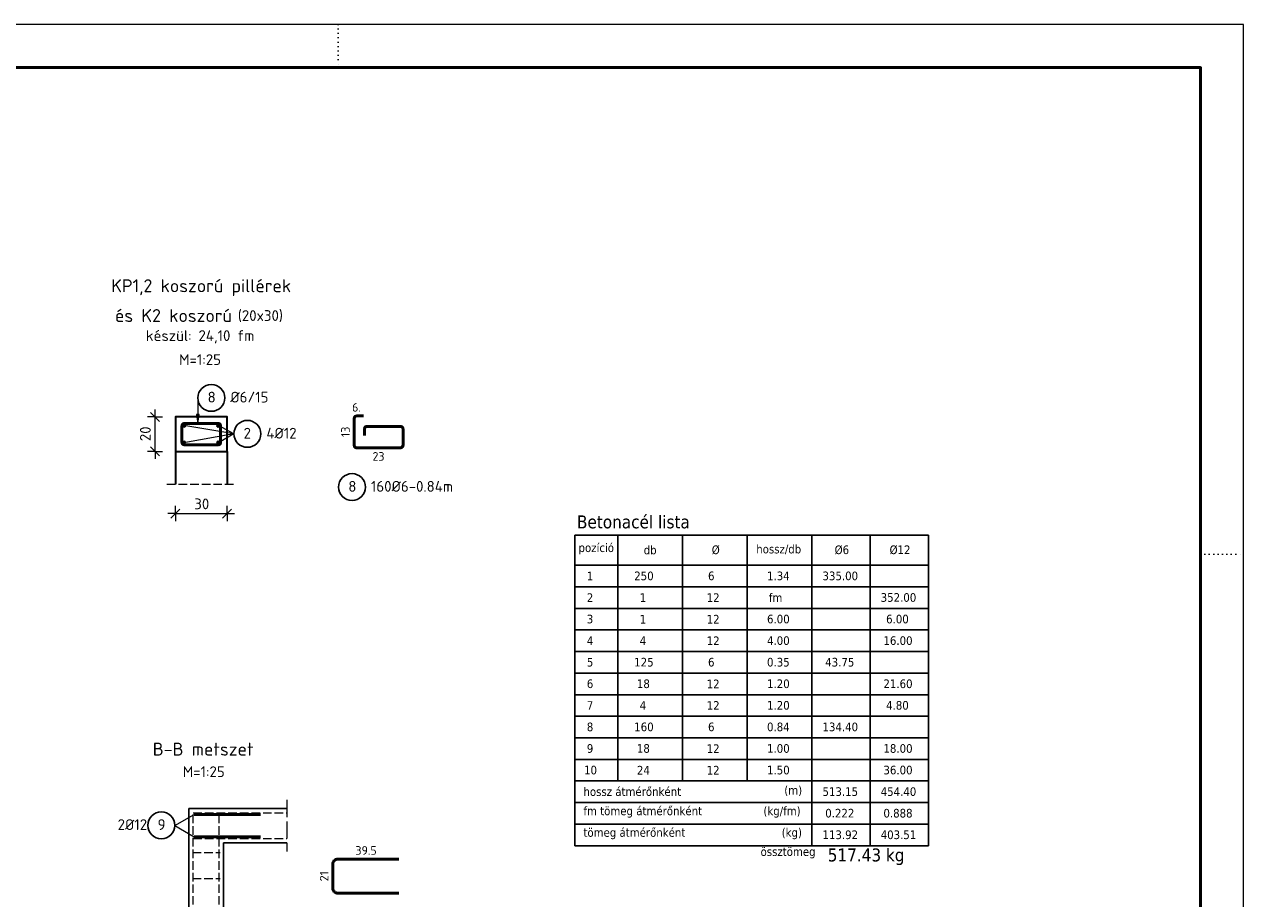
# Model space of a CAD drawing. Header units: centimetres. Extents: x 0 to 2970, y 0 to 2100.
# Tile 4 of 4: x 1556 to 2970, y 1086 to 2100. Entities that reach past the tile are written whole.
import ezdxf

# ---------------------------------------------------------------- set-up
doc = ezdxf.new("R2010")
doc.units = ezdxf.units.CM
for name, pattern in [('PUNKT2_S9', [5, 0, -5]), ('STRICHLINIE2_S3', [25, 20, -5]), ('VERDECKT2_S2', [13.5, 10, -3.5])]:
    doc.linetypes.add(name, pattern=pattern)
doc.layers.add('Standard', color=7, linetype='Continuous', lineweight=13)
doc.styles.add('ISOCPEUR', font='ISOCPEUR')
doc.styles.add('TAHOMA', font='TAHOMA.TTF')

msp = doc.modelspace()

# ---------------------------------------------------------------- hatches: boundary and pattern name
at = {"layer": 'Standard', "linetype": 'Continuous', "lineweight": 13}
msp.add_hatch(color=1, dxfattribs=at).paths.add_polyline_path([(1755.3, 1647.5), (1756.8, 1637), (1758.3, 1647.5)])

# ---------------------------------------------------------------- linework, layer by layer
at = {"layer": 'Standard', "color": 1, "linetype": 'PUNKT2_S9', "lineweight": 13}
for p, q in [((1919.5, 2099.5), (1919.5, 2049.5)), ((2919.5, 1485.5), (2969.5, 1485.5))]:
    msp.add_line(p, q, dxfattribs=at)
at = {"layer": 'Standard', "color": 1, "linetype": 'Continuous', "lineweight": 13}
for p, q in [((1756.8, 1666.7), (1756.8, 1637)), ((1707.1, 1644.6), (1698.4, 1644.6)), ((1707.1, 1644.6), (1707.1, 1653.4)), ((1707.1, 1644.6), (1715.9, 1644.6)), ((1758.3, 1647.5), (1755.3, 1647.5)), ((1755.3, 1647.5), (1756.8, 1637)), ((1756.8, 1647.5), (1756.8, 1648.3)), ((1756.8, 1637), (1758.3, 1647.5)), ((1798.6, 1624.9), (1740.5, 1634.8)), ((1756.8, 1637), (1756.8, 1637)), ((1756.8, 1637), (1756.8, 1637)), ((1756.8, 1637), (1756.8, 1637)), ((1798.6, 1624.9), (1780.8, 1634.8)), ((1798.6, 1624.9), (1740.5, 1614.5)), ((1798.6, 1624.9), (1780.8, 1614.5)), ((1707.1, 1604.6), (1698.4, 1604.6)), ((1707.1, 1604.6), (1715.9, 1604.6)), ((1707.1, 1604.6), (1707.1, 1595.9)), ((1730.7, 1532.6), (1730.7, 1541.4)), ((1790.7, 1532.6), (1790.7, 1541.4)), ((1730.7, 1532.6), (1721.9, 1532.6)), ((1730.7, 1532.6), (1730.7, 1523.9)), ((1730.7, 1532.6), (1790.7, 1532.6)), ((1790.7, 1532.6), (1790.7, 1523.9)), ((1790.7, 1532.6), (1799.4, 1532.6)), ((1730, 1171.3), (1752.6, 1183.8)), ((1730, 1171.3), (1752.6, 1158.1))]:
    msp.add_line(p, q, dxfattribs=at)
at = {"layer": 'Standard', "color": 7, "linetype": 'Continuous', "lineweight": 25}
for p, q in [((1712.4, 1639.4), (1701.9, 1649.9)), ((1712.4, 1599.4), (1701.9, 1609.9)), ((1725.4, 1527.4), (1735.9, 1537.9)), ((1785.4, 1527.4), (1795.9, 1537.9)), ((2193.9, 1507.7), (2193.9, 1472.7)), ((2603.9, 1507.7), (2193.9, 1507.7)), ((2243.9, 1507.7), (2243.9, 1472.7)), ((2318.9, 1507.7), (2318.9, 1472.7)), ((2393.9, 1507.7), (2393.9, 1472.7)), ((2468.9, 1507.7), (2468.9, 1472.7)), ((2536.4, 1507.7), (2536.4, 1472.7)), ((2536.4, 1507.7), (2536.4, 1472.7)), ((2603.9, 1507.7), (2603.9, 1472.7)), ((2603.9, 1507.7), (2603.9, 1472.7)), ((2193.9, 1472.7), (2193.9, 1447.7)), ((2603.9, 1472.7), (2193.9, 1472.7)), ((2243.9, 1472.7), (2243.9, 1447.7)), ((2318.9, 1472.7), (2318.9, 1447.7)), ((2393.9, 1472.7), (2393.9, 1447.7)), ((2468.9, 1472.7), (2468.9, 1447.7)), ((2536.4, 1472.7), (2536.4, 1447.7)), ((2536.4, 1472.7), (2536.4, 1447.7)), ((2603.9, 1472.7), (2603.9, 1447.7)), ((2603.9, 1472.7), (2603.9, 1447.7)), ((2193.9, 1447.7), (2193.9, 1422.7)), ((2603.9, 1447.7), (2193.9, 1447.7)), ((2243.9, 1447.7), (2243.9, 1422.7)), ((2318.9, 1447.7), (2318.9, 1422.7)), ((2393.9, 1447.7), (2393.9, 1422.7)), ((2468.9, 1447.7), (2468.9, 1422.7)), ((2536.4, 1447.7), (2536.4, 1422.7)), ((2536.4, 1447.7), (2536.4, 1422.7)), ((2603.9, 1447.7), (2603.9, 1422.7)), ((2603.9, 1447.7), (2603.9, 1422.7)), ((2193.9, 1422.7), (2193.9, 1397.7)), ((2603.9, 1422.7), (2193.9, 1422.7)), ((2243.9, 1422.7), (2243.9, 1397.7)), ((2318.9, 1422.7), (2318.9, 1397.7)), ((2393.9, 1422.7), (2393.9, 1397.7)), ((2468.9, 1422.7), (2468.9, 1397.7)), ((2536.4, 1422.7), (2536.4, 1397.7)), ((2536.4, 1422.7), (2536.4, 1397.7)), ((2603.9, 1422.7), (2603.9, 1397.7)), ((2603.9, 1422.7), (2603.9, 1397.7)), ((2193.9, 1397.7), (2193.9, 1372.7)), ((2603.9, 1397.7), (2193.9, 1397.7)), ((2243.9, 1397.7), (2243.9, 1372.7)), ((2318.9, 1397.7), (2318.9, 1372.7)), ((2393.9, 1397.7), (2393.9, 1372.7)), ((2468.9, 1397.7), (2468.9, 1372.7)), ((2536.4, 1397.7), (2536.4, 1372.7)), ((2536.4, 1397.7), (2536.4, 1372.7)), ((2603.9, 1397.7), (2603.9, 1372.7)), ((2603.9, 1397.7), (2603.9, 1372.7)), ((2193.9, 1372.7), (2193.9, 1347.7)), ((2603.9, 1372.7), (2193.9, 1372.7)), ((2243.9, 1372.7), (2243.9, 1347.7)), ((2318.9, 1372.7), (2318.9, 1347.7)), ((2393.9, 1372.7), (2393.9, 1347.7)), ((2468.9, 1372.7), (2468.9, 1347.7)), ((2536.4, 1372.7), (2536.4, 1347.7)), ((2536.4, 1372.7), (2536.4, 1347.7)), ((2603.9, 1372.7), (2603.9, 1347.7)), ((2603.9, 1372.7), (2603.9, 1347.7)), ((2193.9, 1347.7), (2193.9, 1322.7)), ((2603.9, 1347.7), (2193.9, 1347.7)), ((2243.9, 1347.7), (2243.9, 1322.7)), ((2318.9, 1347.7), (2318.9, 1322.7)), ((2393.9, 1347.7), (2393.9, 1322.7)), ((2468.9, 1347.7), (2468.9, 1322.7)), ((2536.4, 1347.7), (2536.4, 1322.7)), ((2536.4, 1347.7), (2536.4, 1322.7)), ((2603.9, 1347.7), (2603.9, 1322.7)), ((2603.9, 1347.7), (2603.9, 1322.7)), ((2193.9, 1322.7), (2193.9, 1297.7)), ((2603.9, 1322.7), (2193.9, 1322.7)), ((2243.9, 1322.7), (2243.9, 1297.7)), ((2318.9, 1322.7), (2318.9, 1297.7)), ((2393.9, 1322.7), (2393.9, 1297.7)), ((2468.9, 1322.7), (2468.9, 1297.7)), ((2536.4, 1322.7), (2536.4, 1297.7)), ((2536.4, 1322.7), (2536.4, 1297.7)), ((2603.9, 1322.7), (2603.9, 1297.7)), ((2603.9, 1322.7), (2603.9, 1297.7)), ((2193.9, 1297.7), (2193.9, 1272.7)), ((2603.9, 1297.7), (2193.9, 1297.7)), ((2243.9, 1297.7), (2243.9, 1272.7)), ((2318.9, 1297.7), (2318.9, 1272.7)), ((2393.9, 1297.7), (2393.9, 1272.7)), ((2468.9, 1297.7), (2468.9, 1272.7)), ((2536.4, 1297.7), (2536.4, 1272.7)), ((2536.4, 1297.7), (2536.4, 1272.7)), ((2603.9, 1297.7), (2603.9, 1272.7)), ((2603.9, 1297.7), (2603.9, 1272.7)), ((2193.9, 1272.7), (2193.9, 1247.7)), ((2603.9, 1272.7), (2193.9, 1272.7)), ((2243.9, 1272.7), (2243.9, 1247.7)), ((2318.9, 1272.7), (2318.9, 1247.7)), ((2393.9, 1272.7), (2393.9, 1247.7)), ((2468.9, 1272.7), (2468.9, 1247.7)), ((2536.4, 1272.7), (2536.4, 1247.7)), ((2536.4, 1272.7), (2536.4, 1247.7)), ((2603.9, 1272.7), (2603.9, 1247.7)), ((2603.9, 1272.7), (2603.9, 1247.7)), ((2193.9, 1247.7), (2193.9, 1222.7)), ((2603.9, 1247.7), (2193.9, 1247.7)), ((2243.9, 1247.7), (2243.9, 1222.7)), ((2318.9, 1247.7), (2318.9, 1222.7)), ((2393.9, 1247.7), (2393.9, 1222.7)), ((2468.9, 1247.7), (2468.9, 1222.7)), ((2536.4, 1247.7), (2536.4, 1222.7)), ((2536.4, 1247.7), (2536.4, 1222.7)), ((2603.9, 1247.7), (2603.9, 1222.7)), ((2603.9, 1247.7), (2603.9, 1222.7)), ((2193.9, 1222.7), (2193.9, 1147.7)), ((2193.9, 1222.7), (2603.9, 1222.7)), ((2603.9, 1222.7), (2193.9, 1222.7)), ((2468.9, 1222.7), (2468.9, 1147.7)), ((2536.4, 1222.7), (2536.4, 1147.7)), ((2536.4, 1222.7), (2536.4, 1147.7)), ((2603.9, 1222.7), (2603.9, 1147.7)), ((2603.9, 1222.7), (2603.9, 1147.7)), ((1746.3, 1010.9), (1746.3, 1190.9)), ((1746.3, 1190.9), (1859.8, 1190.9)), ((2603.9, 1197.7), (2193.9, 1197.7)), ((2603.9, 1172.7), (2193.9, 1172.7)), ((1786.3, 1150.9), (1786.3, 826.9)), ((1859.8, 1150.9), (1786.3, 1150.9)), ((2193.9, 1147.7), (2603.9, 1147.7))]:
    msp.add_line(p, q, dxfattribs=at)
at = {"layer": 'Standard', "color": 7, "linetype": 'Continuous', "lineweight": 35}
for p, q in [((1730.7, 1604.6), (1730.7, 1566.6)), ((1790.7, 1604.6), (1790.7, 1566.6))]:
    msp.add_line(p, q, dxfattribs=at)
at = {"layer": 'Standard', "color": 1, "linetype": 'VERDECKT2_S2', "lineweight": 13}
msp.add_line((1720.7, 1566.6), (1800.7, 1566.6), dxfattribs=at)
at = {"layer": 'Standard', "color": 1, "linetype": 'STRICHLINIE2_S3', "lineweight": 13}
msp.add_line((1859.8, 1200.9), (1859.8, 1140.9), dxfattribs=at)
at = {"layer": 'Standard', "color": 8, "linetype": 'VERDECKT2_S2', "lineweight": 13}
for p, q in [((1751.3, 741.9), (1751.3, 1185.9)), ((1751.3, 1185.9), (1859.8, 1185.9)), ((1781.3, 741.9), (1781.3, 1185.9)), ((1751.3, 1155.9), (1859.8, 1155.9)), ((1750.7, 1139.7), (1782.7, 1139.7)), ((1750.7, 1109.7), (1782.7, 1109.7))]:
    msp.add_line(p, q, dxfattribs=at)
at = {"layer": 'Standard', "color": 3, "linetype": 'Continuous', "lineweight": 50}
for p, q in [((1752.6, 1183.8), (1829.2, 1183.8)), ((1752.6, 1158.1), (1829.2, 1158.1))]:
    msp.add_line(p, q, dxfattribs=at)
at = {"layer": 'Standard', "color": 1, "linetype": 'Continuous', "lineweight": 13}
msp.add_lwpolyline([(0.5, 0.5), (2969.5, 0.5), (2969.5, 2099.5), (0.5, 2099.5), (0.5, 0.5)], close=True, dxfattribs=at)
at = {"layer": 'Standard', "color": 3, "linetype": 'Continuous', "lineweight": 50}
msp.add_lwpolyline([(50.5, 50.5), (2919.5, 50.5), (2919.5, 2049.5), (50.5, 2049.5), (50.5, 50.5)], close=True, dxfattribs=at)
at = {"layer": 'Standard', "color": 1, "linetype": 'Continuous', "lineweight": 13}
msp.add_lwpolyline([(1707.1, 1604.6), (1707.1, 1612.6), (1707.1, 1612.6), (1707.1, 1644.6)], dxfattribs=at)
at = {"layer": 'Standard', "color": 7, "linetype": 'Continuous', "lineweight": 35}
msp.add_lwpolyline([(1730.7, 1604.6), (1790.7, 1604.6), (1790.7, 1644.6), (1730.7, 1644.6), (1730.7, 1604.6)], dxfattribs=at)
at = {"layer": 'Standard', "color": 3, "linetype": 'Continuous', "lineweight": 50}
for points in [[(1948.7, 1645.7), (1940.8, 1645.7), (1940.3, 1645.6), (1939.7, 1645.4), (1939.2, 1645.1), (1938.8, 1644.8), (1938.4, 1644.4), (1938.2, 1643.9), (1938, 1643.3), (1937.9, 1642.8), (1937.9, 1611.7), (1938, 1611.2), (1938.2, 1610.7), (1938.4, 1610.2), (1938.8, 1609.7), (1939.2, 1609.4), (1939.7, 1609.1), (1940.3, 1608.9), (1940.8, 1608.9), (1991.8, 1608.9), (1992.4, 1608.9), (1992.9, 1609.1), (1993.4, 1609.4), (1993.8, 1609.7), (1994.2, 1610.2), (1994.5, 1610.7), (1994.6, 1611.2), (1994.7, 1611.7), (1994.7, 1630.8), (1994.6, 1631.3), (1994.5, 1631.9), (1994.2, 1632.4), (1993.8, 1632.8), (1993.4, 1633.1), (1992.9, 1633.4), (1992.4, 1633.6), (1991.8, 1633.7), (1952.8, 1633.7), (1952.3, 1633.6), (1951.7, 1633.4), (1951.2, 1633.1), (1950.8, 1632.8), (1950.4, 1632.4), (1950.2, 1631.9), (1950, 1631.3), (1949.9, 1630.8), (1949.9, 1622.9)], [(1749.1, 1637), (1741.1, 1637), (1740.6, 1636.9), (1740.1, 1636.8), (1739.6, 1636.5), (1739.2, 1636.1), (1738.8, 1635.7), (1738.5, 1635.2), (1738.4, 1634.7), (1738.3, 1634.1), (1738.3, 1615.1), (1738.4, 1614.5), (1738.5, 1614), (1738.8, 1613.5), (1739.2, 1613.1), (1739.6, 1612.7), (1740.1, 1612.5), (1740.6, 1612.3), (1741.1, 1612.2), (1780.2, 1612.2), (1780.7, 1612.3), (1781.3, 1612.5), (1781.8, 1612.7), (1782.2, 1613.1), (1782.5, 1613.5), (1782.8, 1614), (1783, 1614.5), (1783.1, 1615.1), (1783.1, 1634.1), (1783, 1634.7), (1782.8, 1635.2), (1782.5, 1635.7), (1782.2, 1636.1), (1781.8, 1636.5), (1781.3, 1636.8), (1780.7, 1636.9), (1780.2, 1637), (1741.1, 1637), (1740.6, 1636.9), (1740.1, 1636.8), (1739.6, 1636.5), (1739.2, 1636.1), (1738.8, 1635.7), (1738.5, 1635.2), (1738.4, 1634.7), (1738.3, 1634.1), (1738.3, 1626.2)], [(1989.8, 1132.2), (1919, 1132.2), (1917.9, 1132.1), (1916.8, 1131.7), (1915.8, 1131.2), (1915, 1130.5), (1914.3, 1129.6), (1913.7, 1128.6), (1913.4, 1127.5), (1913.2, 1126.5), (1913.2, 1098.4), (1913.4, 1097.3), (1913.7, 1096.2), (1914.3, 1095.2), (1915, 1094.4), (1915.8, 1093.7), (1916.8, 1093.1), (1917.9, 1092.8), (1919, 1092.6), (1989.8, 1092.6)]]:
    msp.add_lwpolyline(points, dxfattribs=at)
at = {"layer": 'Standard', "color": 7, "linetype": 'Continuous', "lineweight": 25}
for centre in [(1772.4, 1666.7), (1814.2, 1625), (1714.4, 1171.3)]:
    msp.add_circle(centre, 15.6, dxfattribs=at)
at = {"layer": 'Standard', "color": 3, "linetype": 'Continuous', "lineweight": 50}
for centre in [(1740.5, 1634.8), (1780.8, 1634.8), (1740.5, 1614.5), (1780.8, 1614.5)]:
    msp.add_circle(centre, 1.2, dxfattribs=at)
at = {"layer": 'Standard', "color": 2, "linetype": 'Continuous', "lineweight": 25}
msp.add_circle((1935.5, 1563.3), 15.6, dxfattribs=at)

# ---------------------------------------------------------------- texts
at = {"layer": 'Standard', "color": 7, "linetype": 'Continuous', "lineweight": 25, "attachment_point": 7}
for s, insert, char_height, width, style in [('KP1,2\\~koszorú\\~pillérek', (1656.3, 1784.6), 15, 7.5, 'ISOCPEUR'), ('és\\~K2\\~koszorú\\~', (1660.6, 1754.6), 15, 7.5, 'ISOCPEUR'), ('(20x30)', (1803.1, 1754.6), 12.5, 6.25, 'ISOCPEUR'), ('készül:\\~24,10\\~fm', (1696.4, 1729.7), 12.5, 6.25, 'ISOCPEUR'), ('M=1:25', (1734.9, 1704.8), 12.5, 6.25, 'ISOCPEUR'), ('8', (1768, 1661.3), 12.5, 6.25, 'ISOCPEUR'), ('\\~', (1786.9, 1661.3), 12.5, 6.25, 'ISOCPEUR'), ('%%c6/15', (1794.4, 1661.3), 12.5, 6.25, 'ISOCPEUR'), ('2', (1809.8, 1619.5), 12.5, 6.25, 'ISOCPEUR'), ('\\~', (1828.7, 1619.5), 12.5, 6.25, 'ISOCPEUR'), ('4%%c12', (1836.2, 1619.5), 12.5, 6.25, 'ISOCPEUR'), ('8', (1931.2, 1557.9), 12.5, 6.25, 'ISOCPEUR'), ('160%%c6-0.84m', (1957.5, 1557.9), 12.5, 6.25, 'ISOCPEUR'), ('30', (1752.6, 1537.6), 12.5, 6.25, 'ISOCPEUR'), ('Betonacél\\~lista', (2196.4, 1515.2), 15, 7.5, 'TAHOMA'), ('B-B\\~metszet', (1704.4, 1252.1), 15, 7.5, 'ISOCPEUR'), ('M=1:25', (1739.2, 1227.2), 12.5, 6.25, 'ISOCPEUR'), ('2%%c12', (1663.7, 1165.9), 12.5, 6.25, 'ISOCPEUR'), ('9', (1710, 1165.9), 12.5, 6.25, 'ISOCPEUR'), ('\\~\\~\\~\\~517.43\\~kg', (2487.2, 1125.2), 15, 7.5, 'TAHOMA')]:
    msp.add_mtext(s, dxfattribs=dict(at, insert=insert, char_height=char_height, width=width, style=style))
at = {"layer": 'Standard', "color": 1, "linetype": 'Continuous', "lineweight": 13, "char_height": 10, "width": 5, "attachment_point": 7, "style": 'ISOCPEUR'}
for s, insert in [('6.', (1935.6, 1650.7)), ('23', (1959.3, 1593.9)), ('39.5', (1939.5, 1137.2))]:
    msp.add_mtext(s, dxfattribs=dict(at, insert=insert))
at = {"layer": 'Standard', "color": 7, "linetype": 'Continuous', "lineweight": 25, "insert": (1702.1, 1616.5), "char_height": 12.5, "width": 6.25, "attachment_point": 7, "rotation": 90, "style": 'ISOCPEUR'}
msp.add_mtext('20', dxfattribs=at)
at = {"layer": 'Standard', "color": 1, "linetype": 'Continuous', "lineweight": 13, "char_height": 10, "width": 5, "attachment_point": 7, "rotation": 90, "style": 'ISOCPEUR'}
for s, insert in [('13', (1932.9, 1621.3)), ('21', (1908.2, 1106.4))]:
    msp.add_mtext(s, dxfattribs=dict(at, insert=insert))
at = {"layer": 'Standard', "color": 2, "linetype": 'Continuous', "lineweight": 25, "insert": (1950, 1557.9), "char_height": 12.5, "width": 6.25, "attachment_point": 7, "style": 'ISOCPEUR'}
msp.add_mtext('\\~', dxfattribs=at)
at = {"layer": 'Standard', "color": 7, "linetype": 'Continuous', "lineweight": 13, "char_height": 10, "width": 5, "attachment_point": 7, "style": 'TAHOMA'}
for s, insert in [('pozíció', (2198.2, 1485.2)), ('db', (2273.8, 1485.2)), ('hossz/db', (2404.3, 1485.2)), ('%%c', (2352.7, 1485.2)), ('%%c6', (2495.2, 1485.2)), ('%%c12', (2558.9, 1485.2)), ('\\~\\~1', (2207.8, 1455.2)), ('\\~\\~250', (2262.8, 1455.2)), ('\\~\\~6', (2348.4, 1455.2)), ('\\~\\~\\~1.34', (2416.8, 1455.2)), ('\\~\\~335.00', (2481.1, 1455.2)), ('\\~\\~2', (2207.8, 1430.2)), ('\\~\\~\\~\\~1', (2269.1, 1430.2)), ('\\~12', (2346.8, 1430.2)), ('\\~\\~\\~\\~\\~fm', (2418.9, 1430.2)), ('\\~\\~352.00', (2548.6, 1430.2)), ('\\~\\~3', (2207.8, 1405.2)), ('\\~\\~\\~\\~1', (2269.1, 1405.2)), ('\\~12', (2346.8, 1405.2)), ('\\~\\~\\~6.00', (2416.8, 1405.2)), ('\\~\\~\\~\\~6.00', (2554.9, 1405.2)), ('\\~\\~4', (2207.8, 1380.2)), ('\\~\\~\\~\\~4', (2269.1, 1380.2)), ('\\~12', (2346.8, 1380.2)), ('\\~\\~\\~4.00', (2416.8, 1380.2)), ('\\~\\~\\~16.00', (2551.8, 1380.2)), ('\\~\\~5', (2207.8, 1355.2)), ('\\~\\~125', (2262.8, 1355.2)), ('\\~\\~6', (2348.4, 1355.2)), ('\\~\\~\\~0.35', (2416.8, 1355.2)), ('\\~\\~\\~43.75', (2484.3, 1355.2)), ('\\~\\~6', (2207.8, 1330.2)), ('\\~\\~\\~18', (2265.9, 1330.2)), ('\\~12', (2346.8, 1330.2)), ('\\~\\~\\~1.20', (2416.8, 1330.2)), ('\\~\\~\\~21.60', (2551.8, 1330.2)), ('\\~\\~7', (2207.8, 1305.2)), ('\\~\\~\\~\\~4', (2269.1, 1305.2)), ('\\~12', (2346.8, 1305.2)), ('\\~\\~\\~1.20', (2416.8, 1305.2)), ('\\~\\~\\~\\~4.80', (2554.9, 1305.2)), ('\\~\\~8', (2207.8, 1280.2)), ('\\~\\~160', (2262.8, 1280.2)), ('\\~\\~6', (2348.4, 1280.2)), ('\\~\\~\\~0.84', (2416.8, 1280.2)), ('\\~\\~134.40', (2481.1, 1280.2)), ('\\~\\~9', (2207.8, 1255.2)), ('\\~\\~\\~18', (2265.9, 1255.2)), ('\\~12', (2346.8, 1255.2)), ('\\~\\~\\~1.00', (2416.8, 1255.2)), ('\\~\\~\\~18.00', (2551.8, 1255.2)), ('\\~10', (2204.6, 1230.2)), ('\\~\\~\\~24', (2265.9, 1230.2)), ('\\~12', (2346.8, 1230.2)), ('\\~\\~\\~1.50', (2416.8, 1230.2)), ('\\~\\~\\~36.00', (2551.8, 1230.2)), ('hossz\\~átmérőnként', (2203.9, 1205.2)), ('(m)', (2436.8, 1205.2)), ('\\~\\~513.15', (2481.1, 1205.2)), ('\\~\\~454.40', (2548.6, 1205.2)), ('fm\\~tömeg\\~átmérőnként', (2203.9, 1180.2)), ('(kg/fm)', (2412.6, 1180.2)), ('\\~\\~\\~0.222', (2484.3, 1180.2)), ('\\~\\~\\~0.888', (2551.8, 1180.2)), ('tömeg\\~átmérőnként', (2203.9, 1155.2)), ('(kg)', (2433.8, 1155.2)), ('\\~\\~113.92', (2481.1, 1155.2)), ('\\~\\~403.51', (2548.6, 1155.2)), ('össztömeg', (2409.3, 1133))]:
    msp.add_mtext(s, dxfattribs=dict(at, insert=insert))

doc.saveas('drawing.dxf')
